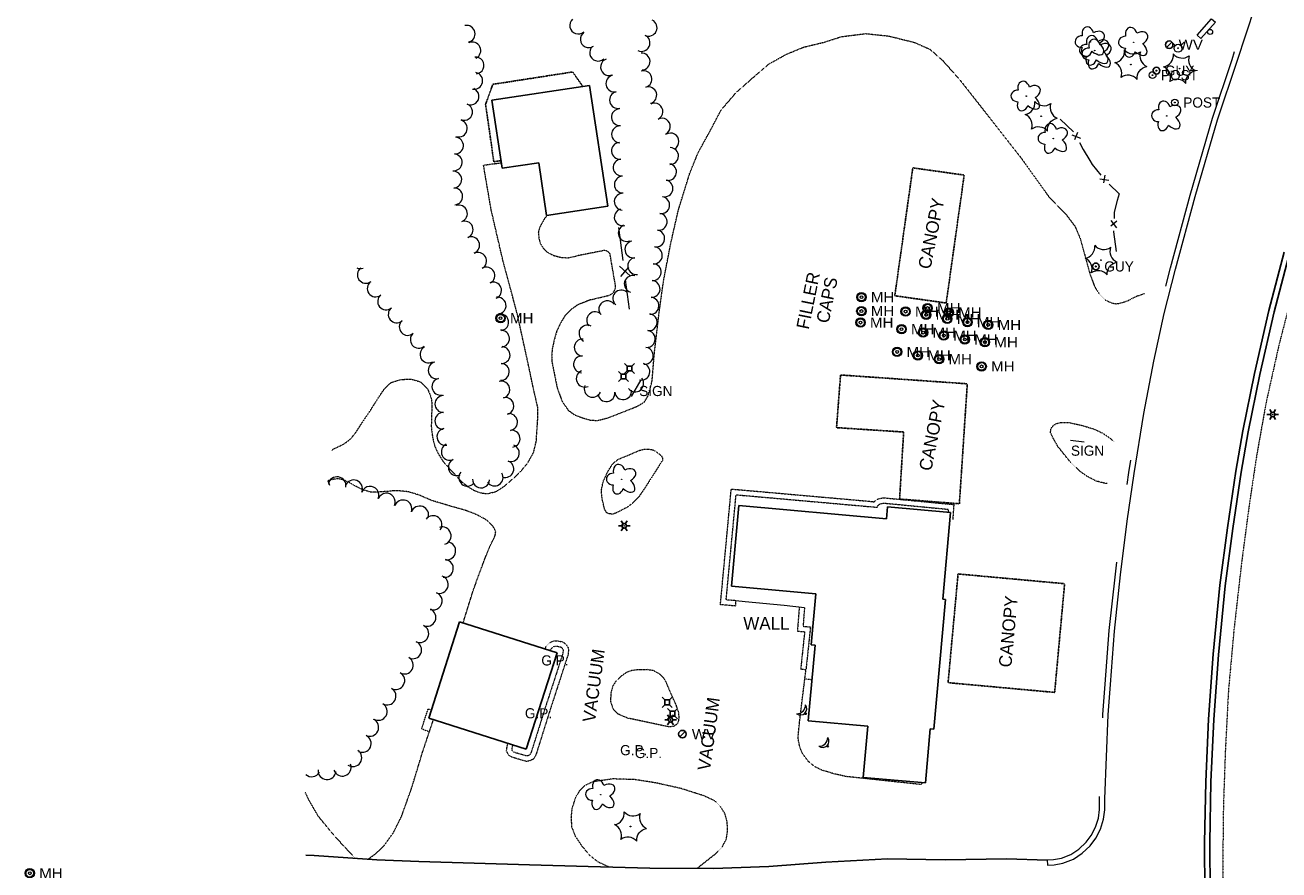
# Model space of a CAD drawing. Extents: x 386588 to 390135, y 96998 to 113606.
# Tile 41 of 93: x 387313 to 387906, y 101202 to 101601. Entities that reach past the tile are written whole.
import ezdxf
from ezdxf.enums import TextEntityAlignment as Align

# ---------------------------------------------------------------- set-up
doc = ezdxf.new("R2010")
doc.units = 0
doc.header["$MEASUREMENT"] = 0
doc.linetypes.add('Wisdot3', pattern=[0.1875, 0.125, -0.0625])
doc.linetypes.add('Wisdot5', pattern=[0.1, 0.05, -0.05])
for name, color, linetype, lineweight in [('E_BLD', 241, 'Continuous', 25), ('E_BLD_Name', 241, 'Continuous', 15), ('E_DRN_Grate', 5, 'Continuous', 15), ('E_DWY', 2, 'Wisdot3', 15), ('E_LAND_Vegetation', 3, 'Continuous', 15), ('E_LTG', 21, 'Continuous', 25), ('E_MISCPROP', 30, 'Continuous', 15), ('E_MISCPROP_Dash', 241, 'Wisdot3', 15), ('E_MISCPROP_HvyDash', 241, 'Wisdot3', 25), ('E_MISCPROP_Railing', 30, 'Continuous', 15), ('E_MISCPROP_Solid', 241, 'Continuous', 15), ('E_PATH_Sidewalk', 2, 'Wisdot5', 15), ('E_RDWY', 21, 'Continuous', 25), ('E_SGN', 21, 'Continuous', 15), ('E_UTL_AG_Bold', 30, 'Continuous', 25), ('E_UTL_EGuyWire', 200, 'Continuous', 25), ('E_UTL_MH', 30, 'Continuous', 15), ('E_UTL_W', 5, 'Continuous', 25), ('E_UTL_WHydrant', 4, 'Continuous', 15), ('E_WAL', 40, 'Continuous', 25)]:
    doc.layers.add(name, color=color, linetype=linetype, lineweight=lineweight)
doc.layers.add('P2S1_Complete', color=7, linetype='Continuous', lineweight=15, transparency=0.9)
doc.styles.add('Style-dot_font5', font='dot_font5.shx')
doc.styles.add('Style-IGR_FONT_0', font='dot_font15.shx')
doc.styles.add('Style-IGR_FONT_1', font='IGR_FONT_1.shx')

# ---------------------------------------------------------------- blocks, each defined once
blk = doc.blocks.new('CTRE')
at = {"layer": 'E_LAND_Vegetation'}
blk.add_circle((0, 0), 0.223, dxfattribs=at)
for centre, start, end in [((-11.97, 8.96), 280.2067, 5.97162), ((1.81, 14.92), 220.21132, 305.97623), ((13.83, 5.89), 160.21133, 245.97624), ((-13.83, -5.9), 340.21132, 65.97623), ((-1.81, -14.93), 40.21133, 125.97624)]:
    blk.add_arc(centre, 7.87, start, end, dxfattribs=at)
at = {"layer": 'E_LAND_Vegetation', "extrusion": (0, 0, -1)}
blk.add_arc((-12.03, -9.04), 7.87, 354.07279, 79.74889, dxfattribs=at)
blk = doc.blocks.new('DTRE')
at = {"layer": 'E_LAND_Vegetation'}
blk.add_circle((-0.18, 0), 0.183, dxfattribs=at)
for centre, major_axis, ratio in [((-1.87, 5.32), (1.36, -4.98), 0.782863), ((-5.87, 0.15), (4.93, -0.12), 0.832022), ((4.06, 2.74), (-5.27, -2.93), 0.691916), ((-2.49, -5.24), (1.8, 4.86), 0.716896), ((3.54, -3.71), (-5.01, 4.58), 0.560249)]:
    blk.add_ellipse(centre, major_axis=major_axis, ratio=ratio, start_param=1.570796, end_param=4.712389, dxfattribs=at)
blk = doc.blocks.new('GP')
at = {"layer": 'E_MISCPROP_Solid', "style": 'Style-dot_font5'}
blk.add_text('G.P.', height=12, dxfattribs=at).set_placement((0, 0), align=Align.MIDDLE_CENTER)
blk = doc.blocks.new('GUY')
at = {"layer": 'E_UTL_EGuyWire'}
for radius in [4, 0.5]:
    blk.add_circle((0, 0), radius, dxfattribs=at)
at = {"layer": 'E_UTL_EGuyWire', "style": 'Style-dot_font5'}
blk.add_text('GUY', height=12, dxfattribs=at).set_placement((10, 0), align=Align.MIDDLE_LEFT)
blk = doc.blocks.new('HYD')
at = {"layer": 'E_UTL_WHydrant'}
for p, q in [((-3.8, 3.8), (-8.3, 8.3)), ((3.8, 3.8), (8.3, 8.3))]:
    blk.add_line(p, q, dxfattribs=at)
for radius in [5.48, 0.42]:
    blk.add_circle((0, 0), radius, dxfattribs=at)
blk = doc.blocks.new('LPOL')
at = {"layer": 'E_LTG'}
for p, q in [((-4, 0), (-1.5, 0)), ((-0.75, 1.3), (-2, 3.46)), ((0.75, 1.3), (2, 3.46)), ((1.5, 0), (4, 0)), ((-2, -3.46), (-0.75, -1.3)), ((2, -3.46), (0.75, -1.3))]:
    blk.add_line(p, q, dxfattribs=at)
for radius in [1.5, 1.5, 1.5, 0.125]:
    blk.add_circle((0, 0), radius, dxfattribs=at)
blk = doc.blocks.new('MH')
at = {"layer": 'E_UTL_MH'}
for radius in [5, 4, 1.5]:
    blk.add_circle((0, 0), radius, dxfattribs=at)
at = {"layer": 'E_UTL_MH', "style": 'Style-dot_font5', "width": 1.111111}
blk.add_text('MH', height=10.8, dxfattribs=at).set_placement((10, 0), align=Align.MIDDLE_LEFT)
blk = doc.blocks.new('PED')
at = {"layer": 'E_UTL_AG_Bold'}
for p, q in [((-2.5, 2.5), (-5.3, 5.3)), ((2.5, 2.5), (5.3, 5.3)), ((-2.5, -2.5), (-5.3, -5.3)), ((2.5, -2.5), (5.3, -5.3))]:
    blk.add_line(p, q, dxfattribs=at)
at = {"layer": 'E_UTL_AG_Bold', "flags": 128}
blk.add_lwpolyline([(-2.5, -2.5), (2.5, -2.5), (2.5, 2.5), (-2.5, 2.5)], close=True, dxfattribs=at)
blk = doc.blocks.new('POST')
at = {"layer": 'E_MISCPROP'}
for radius in [4, 0.5]:
    blk.add_circle((0, 0), radius, dxfattribs=at)
at = {"layer": 'E_MISCPROP', "style": 'Style-dot_font5'}
blk.add_text('POST', height=12, dxfattribs=at).set_placement((10, 0), align=Align.MIDDLE_LEFT)
blk = doc.blocks.new('SDSH')
at = {"layer": 'E_MISCPROP_Solid'}
blk.add_circle((0, 0), 1.5, dxfattribs=at)
for centre, radius, start, end in [((-8.6, 8.6), 10.7, 233.5697, 36.4341), ((-14.7, 14.7), 14.7, 268.683, 1.317)]:
    blk.add_arc(centre, radius, start, end, dxfattribs=at)
blk = doc.blocks.new('SGN')
at = {"flags": 128}
blk.add_lwpolyline([(-15, 3.5), (-15, 10.5), (15, 10.5), (15, 3.5)], close=True, dxfattribs=at)
blk.add_circle((0, 0), 3.5)
blk = doc.blocks.new('SIGN')
at = {"layer": 'E_SGN', "lineweight": 13, "style": 'Style-dot_font5'}
blk.add_text('SIGN', height=12, dxfattribs=at).set_placement((0, 0), align=Align.MIDDLE_CENTER)
blk = doc.blocks.new('WV')
at = {"layer": 'E_UTL_W'}
blk.add_line((-2.8, -2.8), (2.8, 2.8), dxfattribs=at)
blk.add_circle((0, 0), 4, dxfattribs=at)
at = {"layer": 'E_UTL_W', "style": 'Style-dot_font5', "width": 1.111111}
blk.add_text('WV', height=10.8, dxfattribs=at).set_placement((10, 0), align=Align.MIDDLE_LEFT)

msp = doc.modelspace()

# ---------------------------------------------------------------- linework, layer by layer
at = {"layer": 'E_BLD', "ltscale": 5}
for p, q in [((387533.91, 101565.91), (387580.11, 101572.85)), ((387580.11, 101572.85), (387588.68, 101515.77)), ((387538.74, 101533.71), (387533.91, 101565.91)), ((387533.91, 101565.91), (387533.91, 101565.91)), ((387556.07, 101536.31), (387538.74, 101533.71)), ((387559.81, 101511.43), (387556.07, 101536.31)), ((387556.07, 101536.31), (387556.07, 101536.31)), ((387538.74, 101533.71), (387538.74, 101533.71)), ((387588.68, 101515.77), (387559.81, 101511.43)), ((387588.68, 101515.77), (387588.68, 101515.77)), ((387650.54, 101374.29), (387647.11, 101336.21)), ((387720.35, 101368), (387650.54, 101374.29)), ((387650.54, 101374.29), (387650.54, 101374.29)), ((387720.87, 101373.74), (387720.35, 101368)), ((387750.55, 101371.07), (387720.87, 101373.74)), ((387720.87, 101373.74), (387720.87, 101373.74)), ((387746.85, 101330.01), (387750.55, 101371.07)), ((387750.55, 101371.07), (387750.55, 101371.07)), ((387647.11, 101336.21), (387647.11, 101336.21)), ((387647.11, 101336.21), (387686.9, 101332.62)), ((387686.9, 101332.62), (387684.73, 101308.49)), ((387686.9, 101332.62), (387686.9, 101332.62)), ((387742.66, 101268.58), (387748.18, 101329.89)), ((387748.18, 101329.89), (387746.85, 101330.01)), ((387746.85, 101330.01), (387746.85, 101330.01)), ((387504.15, 101273.83), (387518.67, 101319.39)), ((387518.67, 101319.39), (387564.71, 101304.72)), ((387564.71, 101304.72), (387550.19, 101259.15)), ((387564.71, 101304.72), (387564.71, 101304.72)), ((387686.58, 101308.32), (387683.37, 101272.62)), ((387684.73, 101308.49), (387686.58, 101308.32)), ((387686.58, 101308.32), (387686.58, 101308.32)), ((387550.19, 101259.15), (387504.15, 101273.83)), ((387504.15, 101273.83), (387504.15, 101273.83)), ((387683.37, 101272.62), (387711.49, 101270.09)), ((387711.49, 101270.09), (387709.3, 101245.82)), ((387711.49, 101270.09), (387711.49, 101270.09)), ((387738.68, 101243.18), (387740.98, 101268.73)), ((387740.98, 101268.73), (387742.66, 101268.58)), ((387742.66, 101268.58), (387742.66, 101268.58)), ((387550.19, 101259.15), (387550.19, 101259.15)), ((387709.3, 101245.82), (387738.68, 101243.18)), ((387738.68, 101243.18), (387738.68, 101243.18))]:
    msp.add_line(p, q, dxfattribs=at)
at = {"layer": 'E_DWY', "flags": 128}
for points in [[(387602.61, 101421.23), (387605.91, 101423.18), (387607.66, 101426.08), (387608.6, 101429.28), (387609.61, 101433.2), (387610.66, 101446.09), (387612.84, 101464.86), (387615.06, 101480.75), (387618.49, 101498.48), (387621.99, 101513.83), (387627.33, 101531.16), (387631.27, 101540.92), (387636.97, 101551.27), (387642.26, 101561.3), (387649.24, 101569.46), (387657.19, 101576.48), (387664.69, 101582.95), (387672.87, 101587.53), (387681.22, 101590.98), (387690.91, 101593.31), (387699.12, 101595.95), (387710.55, 101597.36), (387721.43, 101596.2), (387733.56, 101593.19), (387740.94, 101589.9), (387746.84, 101584.66), (387755.07, 101575.37), (387764.32, 101563.58), (387784.06, 101538.37), (387797.33, 101519.79), (387800.76, 101516.35), (387804.74, 101512.38), (387809.34, 101506.3), (387811.93, 101500.18), (387814.66, 101490.17), (387816.41, 101483.75), (387818.61, 101477.81), (387820.81, 101474.33), (387823.6, 101471.55), (387826.7, 101470.03), (387828.98, 101469.66), (387830.96, 101470.06), (387833.91, 101470.98), (387838.34, 101473.2), (387842.18, 101474.54)], [(387457.95, 101400.15), (387459.01, 101400.98), (387464, 101403.39), (387467.04, 101405.62), (387469.64, 101408.82), (387472.67, 101413.51), (387476.87, 101419.75), (387480.78, 101425.96), (387483.52, 101429.9), (387486.39, 101432.48), (387491.32, 101433.94), (387496.08, 101434.02), (387500.09, 101432.8), (387503.49, 101429.64), (387505.08, 101425.74), (387505.62, 101423.05), (387505.57, 101419.65), (387505.37, 101415.51), (387505.32, 101411.38), (387505.89, 101406.74), (387506.94, 101402.36), (387508.48, 101399.03), (387510.85, 101395.2), (387515.6, 101389.93), (387519.54, 101385.67), (387522.89, 101383.01), (387525.94, 101381.27), (387528.7, 101380.29), (387531.84, 101379.93), (387535.8, 101380.88), (387539.76, 101383.41), (387543.58, 101386.72), (387547.5, 101390.41), (387550.88, 101394.48), (387553.67, 101399.5), (387554.92, 101404.75), (387555.27, 101410.42), (387555.64, 101415.8), (387555.62, 101420.71), (387554.08, 101427.22), (387550.91, 101442.1), (387546.03, 101464.49), (387538.97, 101490.87), (387533.58, 101514.15), (387529.98, 101535.21), (387538.35, 101536.3)], [(387560.01, 101511.46), (387558.63, 101509.66), (387556.47, 101505.7), (387555.87, 101503.55), (387556.16, 101500.4), (387556.89, 101498.01), (387558.24, 101495.89), (387560.06, 101494.11), (387562.95, 101492.57), (387566.51, 101491.6), (387569.85, 101491.4), (387574.11, 101492.3)], [(387580.71, 101471.59), (387589.5, 101473.75), (387591.14, 101474.76), (387592.14, 101476.52), (387592.39, 101477.77), (387589.74, 101493.21), (387588.62, 101494.33), (387587.48, 101494.95), (387574.11, 101492.3)], [(387580.71, 101471.59), (387574.64, 101469.29), (387571.18, 101466.81), (387568.41, 101463.95), (387566.34, 101460.51), (387564.52, 101456.65), (387563.33, 101452.35), (387562.46, 101448.44), (387562.17, 101445.31), (387562.31, 101442.22), (387564.74, 101430.01), (387567.15, 101423.44), (387570.06, 101419.3), (387573, 101417.18), (387576.67, 101415.79), (387580.46, 101414.69), (387583.73, 101414.49), (387588.74, 101415.74), (387601.16, 101420.64), (387602.61, 101421.23)], [(387824.55, 101384.73), (387823.2, 101384.87), (387819.35, 101385.88), (387815.17, 101388.03), (387811.62, 101390.52), (387807.18, 101394.81), (387801.3, 101402.15), (387798.71, 101406.75), (387797.79, 101408.83), (387798, 101410.59), (387798.81, 101411.89), (387800.51, 101413.06), (387802.92, 101413.64), (387806.76, 101413.49), (387812.14, 101412.32), (387818.31, 101410.5), (387822.47, 101408.5), (387826.17, 101405.95), (387827.93, 101404.39)], [(387597.94, 101397.95), (387603.78, 101400.44), (387605.84, 101400.92), (387607.49, 101401), (387609.39, 101400.81), (387610.96, 101400.16), (387613.14, 101398.55), (387614, 101397.84), (387614.45, 101396.79), (387614.49, 101395.64), (387613.04, 101393.34), (387605.59, 101381.67)], [(387605.59, 101381.67), (387603.16, 101378.2), (387600.31, 101375.33), (387598.15, 101373.69), (387595.19, 101372.11), (387592.91, 101370.96), (387591.09, 101370.29), (387589.28, 101370.34), (387588.22, 101370.89), (387587.21, 101372.46), (387586.04, 101377.27), (387585.61, 101381.2), (387586.5, 101385.69), (387588.73, 101390.45), (387591.13, 101394.21), (387593.62, 101396.18), (387597.94, 101397.95)], [(387520.35, 101318.85), (387525.25, 101334.6), (387530.34, 101348.43), (387532.92, 101354.88), (387535.06, 101359.13), (387535.63, 101360.77), (387535.74, 101361.94), (387535.17, 101363.47), (387534.02, 101364.96), (387532.41, 101366.69), (387530.26, 101368.15), (387527.29, 101369.69), (387524.8, 101370.83), (387521.22, 101372.09), (387515.28, 101373.78), (387505.62, 101376.65), (387499.68, 101379.21), (387494.69, 101380.78), (387490.24, 101381.23), (387487.06, 101381.23), (387483.91, 101380.94), (387480.32, 101380.68), (387476.56, 101380.7), (387473.3, 101381.62), (387470.65, 101382.9), (387468.37, 101384.13), (387466.39, 101385.25), (387463.75, 101386.46), (387461.46, 101386.97), (387459.52, 101386.79), (387456.91, 101386.19), (387456.4, 101385.89)], [(387649.15, 101329.32), (387648.92, 101326.83), (387641.88, 101327.46), (387647, 101382.12), (387714.41, 101376.15), (387714.24, 101375.79), (387715.85, 101377.24), (387717.41, 101377.68), (387718.84, 101378), (387752.11, 101374.81), (387751.6, 101367.62)], [(387649.15, 101329.32), (387644.6, 101329.73), (387649.26, 101379.41), (387715.93, 101373.5), (387716.29, 101374.27), (387717.09, 101374.99), (387718.02, 101375.25), (387719, 101375.47), (387749.45, 101372.55), (387749.35, 101371.18)], [(387679.1, 101326.09), (387678.23, 101314.99), (387681.66, 101314.67), (387679.79, 101297.04), (387682.28, 101296.78)], [(387681.59, 101325.9), (387680.91, 101317.25), (387684.41, 101316.92), (387682.28, 101296.78)], [(387559.12, 101306.5), (387559.6, 101307.9), (387561.29, 101309.51), (387563.03, 101310.33), (387564.69, 101310.4), (387565.95, 101310.16), (387567.64, 101309.76), (387569.03, 101308.6), (387570.03, 101307.08), (387570.07, 101305.56), (387569.9, 101303.78), (387561.37, 101277.56), (387554.74, 101256.47), (387553.44, 101254.39), (387551.69, 101253.62), (387550.18, 101253.38), (387543.58, 101255.29), (387541.95, 101256.21), (387540.88, 101258.25), (387541.07, 101259.94), (387541.3, 101261.17), (387541.58, 101261.9)], [(387561.5, 101305.74), (387561.77, 101306.51), (387562.73, 101307.42), (387563.64, 101307.85), (387564.5, 101307.89), (387565.43, 101307.71), (387566.49, 101307.46), (387567.15, 101306.92), (387567.55, 101306.3), (387567.57, 101305.65), (387567.44, 101304.3), (387558.99, 101278.33), (387552.45, 101257.52), (387551.73, 101256.37), (387550.98, 101256.04), (387550.34, 101255.94), (387544.55, 101257.62), (387543.81, 101258.03), (387543.45, 101258.73), (387543.54, 101259.56), (387543.72, 101260.49), (387543.96, 101261.14)], [(387618.24, 101285.85), (387620.78, 101280.24), (387621.96, 101276.88), (387622.26, 101274.3), (387622.06, 101272.55), (387621.41, 101270.97), (387619.71, 101269.88), (387617.77, 101269.7), (387615.94, 101270.03), (387597.95, 101273.87), (387593.36, 101275.83), (387591.27, 101278.1), (387590.16, 101281.53), (387590.23, 101285.52), (387591.07, 101288.92), (387592.78, 101291.6), (387595.17, 101293.85), (387597.55, 101295.51), (387599.99, 101296.46), (387603.21, 101296.83), (387607.17, 101296.9), (387610.11, 101296.45), (387613.16, 101294.71), (387615.07, 101292.79), (387616.01, 101291.21)], [(387736.98, 101243.33), (387736.92, 101242.8), (387736.51, 101242.47), (387701.19, 101246.23), (387695.58, 101247.52), (387689.71, 101249.29), (387686.45, 101250.87), (387683.4, 101253.4), (387680.6, 101257.12), (387679.28, 101260.47), (387678.54, 101264.59), (387679.2, 101271.52), (387682.28, 101296.78)], [(387616.01, 101291.21), (387618.24, 101285.85)], [(387475.41, 101207.12), (387479.37, 101210), (387482.95, 101213.5), (387487.35, 101219.6), (387491.2, 101227.25), (387496.14, 101241.08), (387501.29, 101258.1), (387505.55, 101270.78), (387506.33, 101273.13)], [(387630.81, 101202.81), (387639.22, 101209.45), (387642.67, 101212.8), (387644.7, 101216.68), (387645.3, 101221.07), (387645.03, 101224.87), (387644.03, 101228.68), (387641.83, 101232.09), (387639.43, 101234.62), (387634, 101237.15), (387623.12, 101240.63), (387611.32, 101243.23), (387601.42, 101244.78), (387591.06, 101245.12), (387581.72, 101243.76), (387578.11, 101242.12), (387575.38, 101239.63), (387573.38, 101236.2), (387571.7, 101230.91), (387571.3, 101226.61), (387571.62, 101222.38), (387573.32, 101218.05), (387576.34, 101213.49), (387580.07, 101209.06), (387583.89, 101206.02), (387589.51, 101203.42)], [(387469.41, 101207.56), (387463.52, 101213.86), (387458.37, 101219.6), (387451.94, 101227.47), (387447.47, 101235.22), (387445.74, 101238.85)]]:
    msp.add_lwpolyline(points, dxfattribs=at)
at = {"layer": 'E_LAND_Vegetation'}
for centre, radius, start, end in [((387522.03, 101597.29), 3.98, 281.48772, 101.48772), ((387574.71, 101601.17), 3.98, 131.5672, 311.5672), ((387607.99, 101600.14), 3.98, 244.94002, 64.94002), ((387579.7, 101594.7), 3.98, 124.58028, 304.58028), ((387604.62, 101592.94), 3.98, 244.94002, 64.94002), ((387524.71, 101589.38), 3.98, 295.67636, 115.67636), ((387584.1, 101588.39), 3.98, 132.37815, 312.37815), ((387604.66, 101584.15), 3.98, 273.47136, 93.47136), ((387526.24, 101582.31), 3.98, 276.22619, 96.22619), ((387589.27, 101581.56), 3.98, 109.83368, 289.83368), ((387525.6, 101575.06), 3.98, 258.16008, 78.16008), ((387591.76, 101573.77), 3.98, 102.55271, 282.55271), ((387605.55, 101575.86), 3.98, 286.45611, 106.45611), ((387523.88, 101567.68), 3.98, 247.05979, 67.05979), ((387607.8, 101568.23), 3.98, 286.45611, 106.45611), ((387593.49, 101566.01), 3.98, 102.55271, 282.55271), ((387610.7, 101560.52), 3.98, 296.30087, 116.30087), ((387520.78, 101560.36), 3.98, 247.05979, 67.05979), ((387594.43, 101557.85), 3.98, 93.95608, 273.95608), ((387518.33, 101552.55), 3.98, 254.86488, 74.86488), ((387594.46, 101549.76), 3.98, 89.8226, 269.8226), ((387614.23, 101553.39), 3.98, 296.30087, 116.30087), ((387516.51, 101544.46), 3.98, 265.80001, 85.80001), ((387618.27, 101546.39), 3.98, 300.40626, 120.40626), ((387594.42, 101542.01), 3.98, 95.9393, 275.9393), ((387618.11, 101539.5), 3.98, 268.50693, 88.50693), ((387515.93, 101536.53), 3.98, 265.80001, 85.80001), ((387595.25, 101534.1), 3.98, 95.9393, 275.9393), ((387617.15, 101531.99), 3.98, 257.82698, 77.82698), ((387515.7, 101528.36), 3.98, 273.30699, 93.30699), ((387595.78, 101526.03), 3.98, 91.51103, 271.51103), ((387516.16, 101520.42), 3.98, 273.30699, 93.30699), ((387615.47, 101524.22), 3.98, 257.82698, 77.82698), ((387595.74, 101517.93), 3.98, 86.78997, 266.78997), ((387613.9, 101516.3), 3.98, 261.54596, 81.54596), ((387518.38, 101512.3), 3.98, 289.73133, 109.73133), ((387595.72, 101510.56), 3.98, 104.55776, 284.55776), ((387612.73, 101508.44), 3.98, 261.54596, 81.54596), ((387521.1, 101504.73), 3.98, 292.40787, 112.40787), ((387597.63, 101503.1), 3.98, 112.35984, 292.35984), ((387524.13, 101497.38), 3.98, 292.40787, 112.40787), ((387600.74, 101495.35), 3.98, 99.79889, 279.79889), ((387611.56, 101500.57), 3.98, 261.54596, 81.54596), ((387527.46, 101489.92), 3.98, 299.36531, 119.36531), ((387610.45, 101492.55), 3.98, 266.14622, 86.14622), ((387602.1, 101487.51), 3.98, 99.79889, 279.79889), ((387609.92, 101484.62), 3.98, 266.14622, 86.14622), ((387471.83, 101490.26), 3.98, 244.69108, 288.46219), ((387474.4, 101483.37), 3.98, 125.77118, 305.77118), ((387531.36, 101482.99), 3.98, 299.36531, 119.36531), ((387600.45, 101479.02), 3.98, 75.09069, 255.09069), ((387479.05, 101476.92), 3.98, 125.77118, 305.77118), ((387534.49, 101475.95), 3.98, 291.9582, 111.9582), ((387595.05, 101472.17), 3.98, 48.79371, 228.79371), ((387609.38, 101476.68), 3.98, 266.14622, 86.14622), ((387483.97, 101470.8), 3.98, 128.94892, 308.94892), ((387536.65, 101468.8), 3.98, 278.83527, 98.83527), ((387588.42, 101467.1), 3.98, 36.22264, 216.22264), ((387608.85, 101468.75), 3.98, 266.14622, 86.14622), ((387488.99, 101464.65), 3.98, 129.22493, 309.22493), ((387537.87, 101460.94), 3.98, 278.83527, 98.83527), ((387582.71, 101461.9), 3.98, 43.13806, 223.13806), ((387608.05, 101460.93), 3.98, 263.31627, 83.31627), ((387494.18, 101458.73), 3.98, 131.72544, 311.72544), ((387579.06, 101455.6), 3.98, 62.3534, 242.3534), ((387499.39, 101452.67), 3.98, 130.39922, 310.39922), ((387538.25, 101453.2), 3.98, 272.50898, 92.50898), ((387576.84, 101449), 3.98, 87.44713, 267.44713), ((387607.12, 101453.03), 3.98, 263.31627, 83.31627), ((387503.97, 101445.74), 3.98, 117.93136, 297.93136), ((387538.55, 101445.43), 3.98, 267.21176, 87.21176), ((387606.2, 101445.13), 3.98, 263.31627, 83.31627), ((387507.86, 101438.25), 3.98, 102.81623, 282.81623), ((387538.16, 101437.49), 3.98, 267.21176, 87.21176), ((387576.48, 101441.05), 3.98, 87.44713, 267.44713), ((387604.57, 101437.58), 3.98, 256.59546, 76.59546), ((387509.62, 101430.49), 3.98, 102.81623, 282.81623), ((387577.79, 101434.27), 3.98, 113.69534, 293.69534), ((387601.65, 101432.03), 3.98, 217.26536, 37.26536), ((387538.41, 101429.06), 3.98, 283.89391, 103.89391), ((387581.54, 101429.47), 3.98, 156.6504, 336.6504), ((387595.92, 101428.34), 3.98, 186.71572, 6.71572), ((387511.03, 101422.28), 3.98, 89.69077, 269.69077), ((387540.32, 101421.34), 3.98, 283.89391, 103.89391), ((387588.03, 101427.41), 3.98, 186.71572, 6.71572), ((387510.99, 101414.32), 3.98, 89.69077, 269.69077), ((387542.05, 101413.76), 3.98, 278.76373, 98.76373), ((387511.97, 101406.79), 3.98, 100.09246, 280.09246), ((387543.26, 101405.9), 3.98, 278.76373, 98.76373), ((387514.05, 101399.67), 3.98, 114.49062, 294.49062), ((387542.92, 101399.08), 3.98, 250.65891, 70.65891), ((387517.35, 101392.43), 3.98, 114.49062, 294.49062), ((387540.29, 101391.58), 3.98, 250.65891, 70.65891), ((387460.84, 101383.72), 4.19, 350.79013, 170.79013), ((387522.34, 101387.47), 3.98, 139.51765, 319.51765), ((387528.79, 101386.62), 3.98, 177.43057, 357.43057), ((387535.25, 101387.56), 3.98, 212.24264, 32.24264), ((387453.3, 101382.89), 4.19, 11.33471, 42.65993), ((387468.66, 101382.2), 4.19, 339.10426, 159.10426), ((387476.41, 101379.22), 4.19, 336.9582, 156.9582), ((387484.12, 101375.94), 4.19, 336.9582, 156.9582), ((387491.98, 101372.74), 4.19, 339.95, 159.95), ((387499.86, 101369.87), 4.19, 339.95, 159.95), ((387506.17, 101365.32), 4.19, 323.07664, 143.07664), ((387510.48, 101360.02), 4.19, 288.03223, 108.03223), ((387512.64, 101352.88), 4.19, 262.38814, 82.38814), ((387511.53, 101344.58), 4.19, 262.38814, 82.38814), ((387509.12, 101336.97), 4.19, 251.11344, 71.11344), ((387506.26, 101329.15), 4.19, 249.5116, 69.5116), ((387503.3, 101321.43), 4.19, 246.16312, 66.16312), ((387499.91, 101313.76), 4.19, 246.16312, 66.16312), ((387496.53, 101306.09), 4.19, 246.16312, 66.16312), ((387492.63, 101298.87), 4.19, 241.15852, 61.15852), ((387488.58, 101291.53), 4.19, 241.15852, 61.15852), ((387484.46, 101284.26), 4.19, 240.30282, 60.30282), ((387480.3, 101276.99), 4.19, 240.30282, 60.30282), ((387476.27, 101269.46), 4.19, 245.00071, 65.00071), ((387472.73, 101261.86), 4.19, 245.00071, 65.00071), ((387468.31, 101255.12), 4.19, 235.87939, 55.87939), ((387463.27, 101250.59), 4.19, 199.73078, 19.73078), ((387448.81, 101250.34), 4.19, 228.29551, 330.04513), ((387456.08, 101248.95), 4.19, 174.87647, 354.87647)]:
    msp.add_arc(centre, radius, start, end, dxfattribs=at)
at = {"layer": 'E_MISCPROP_HvyDash', "flags": 128}
msp.add_lwpolyline([(387576.9, 101572.37), (387572.06, 101579.24), (387534.37, 101573.38), (387530.97, 101563.96), (387534.85, 101536.79), (387538.2, 101537.34)], dxfattribs=at)
for points in [[(387724.24, 101473.46), (387732.75, 101533.91), (387757.01, 101530.5), (387748.51, 101470.04)], [(387758.48, 101431.85), (387698.62, 101436.02), (387696.72, 101411.13), (387728.42, 101409.06), (387726.5, 101377.38), (387754.74, 101375.14)], [(387754.11, 101341.98), (387749.41, 101290.59), (387799.74, 101285.99), (387804.44, 101337.37)]]:
    msp.add_lwpolyline(points, close=True, dxfattribs=at)
at = {"layer": 'E_MISCPROP_Railing', "ltscale": 5}
for p, q in [((387807.93, 101549.49), (387811.93, 101547.9)), ((387810.51, 101550.65), (387809.17, 101547.21)), ((387821.12, 101528.76), (387825.38, 101528.09)), ((387823.38, 101530.46), (387822.83, 101526.81)), ((387829.07, 101508.73), (387826.22, 101506.38)), ((387826.24, 101508.97), (387828.97, 101505.63)), ((387599.31, 101482.87), (387594.15, 101487.43)), ((387594.8, 101482.52), (387598.68, 101486.96))]:
    msp.add_line(p, q, dxfattribs=at)
at = {"layer": 'E_MISCPROP_Railing', "flags": 128}
for points in [[(387802.38, 101556.98), (387808.69, 101550.99)], [(387811.45, 101545.97), (387813.21, 101542.55), (387816.33, 101537.38)], [(387816.33, 101537.38), (387817.48, 101535.46), (387821.63, 101530.51)], [(387825.5, 101526.26), (387830.16, 101521.71), (387829.31, 101518.45)], [(387829.31, 101518.45), (387827.89, 101513.01), (387827.79, 101509.93)], [(387595.92, 101490.06), (387593.86, 101505.73)], [(387827.61, 101504.19), (387827.59, 101503.69), (387828.78, 101494.37)], [(387598.93, 101467.17), (387597.11, 101480.95)], [(387681.59, 101325.9), (387671.95, 101327.04), (387653.49, 101328.73), (387649.15, 101329.32)]]:
    msp.add_lwpolyline(points, dxfattribs=at)
at = {"layer": 'E_PATH_Sidewalk', "flags": 128}
for points in [[(387998.12, 101706.53), (387996.54, 101705.49), (387995.11, 101703.58), (387980.46, 101670.58), (387966.09, 101638.25), (387955.66, 101612.14), (387941.89, 101575.28), (387933.96, 101552.13), (387925.12, 101523.78), (387917.82, 101497.62), (387911.71, 101473.55), (387905.7, 101450.32), (387899.65, 101423.23), (387895.16, 101398.1), (387891.61, 101374.45), (387888.01, 101347.19), (387884.44, 101315.86), (387881.84, 101287.04), (387880.35, 101258.46), (387879.44, 101232.62), (387879.12, 101204.11), (387879.47, 101178.17), (387880.48, 101159.54)], [(387681.75, 101292.42), (387685.12, 101292.09)], [(387504.39, 101267.32), (387500.76, 101268.74), (387503.83, 101278.18), (387505.38, 101277.7)]]:
    msp.add_lwpolyline(points, dxfattribs=at)
at = {"layer": 'E_RDWY', "flags": 128}
for points in [[(387915.46, 101511.49), (387903.41, 101465.84), (387896.6, 101436.24), (387891.15, 101409.21), (387887.84, 101390.13), (387883.84, 101363.4), (387880.3, 101336.4), (387877.14, 101303.81), (387874.89, 101273.12), (387873.57, 101243.69), (387873.08, 101215.07), (387873.17, 101191.1), (387873.9, 101164.8), (387874.23, 101159.17)], [(387908.08, 101494.1), (387900.98, 101466.43), (387894.15, 101436.77), (387888.7, 101409.67), (387885.37, 101390.52), (387881.36, 101363.74), (387877.81, 101336.69), (387874.65, 101304.02), (387872.4, 101273.27), (387871.07, 101243.76), (387870.58, 101215.09), (387870.67, 101191.06)], [(387446.12, 101209), (387450.07, 101208.97), (387479.61, 101206.82)], [(387796.24, 101206.72), (387777.12, 101207.27), (387748.07, 101206.81), (387720.8, 101207.29), (387691.74, 101205.81), (387664.82, 101203.76), (387638.65, 101202.8), (387608.59, 101202.86), (387579.47, 101203.71), (387551.65, 101204.47), (387499.47, 101206.08), (387479.61, 101206.82), (387479.61, 101206.82)]]:
    msp.add_lwpolyline(points, dxfattribs=at)
at = {"layer": 'E_SGN', "ltscale": 5}
for p, q in [((387599.94, 101425.78), (387604.49, 101433.71)), ((387807.21, 101405.25), (387813.65, 101404.39))]:
    msp.add_line(p, q, dxfattribs=at)
at = {"layer": 'P2S1_Complete', "flags": 128}
for points in [[(387796.23, 101206.82), (387796.35, 101204.32), (387799.47, 101204.47), (387803.66, 101205.29), (387808.59, 101207.23), (387812.79, 101210.01), (387816.54, 101213.53), (387819.15, 101217.03), (387821.4, 101221.37), (387822.87, 101226.07), (387823.46, 101230.49), (387823.42, 101235.72), (387825, 101275.47), (387826.15, 101289.76), (387828.02, 101314.96), (387830.9, 101341.57), (387834.01, 101366.96), (387837.3, 101389.51), (387841.84, 101417.79), (387846.61, 101442.53), (387851.49, 101465.11), (387856.87, 101486.01), (387866.09, 101520.34), (387876.73, 101556.68), (387885.91, 101584.41), (387894.43, 101610.18)], [(387852.21, 101477.95), (387854.45, 101486.65), (387863.69, 101521.02), (387874.34, 101557.42), (387883.53, 101585.19), (387884.74, 101588.85)], [(387834.01, 101384.28), (387834.83, 101389.88), (387835.76, 101395.68)], [(387822.43, 101273.91), (387822.5, 101275.62), (387823.65, 101289.95), (387825.53, 101315.19), (387828.41, 101341.86), (387829.11, 101347.52)], [(387796.23, 101206.82), (387799.16, 101206.96), (387802.96, 101207.7), (387807.43, 101209.46), (387811.24, 101211.98), (387814.67, 101215.2), (387817.02, 101218.36), (387819.08, 101222.32), (387820.42, 101226.61), (387820.96, 101230.65), (387820.92, 101235.76), (387820.96, 101236.73)]]:
    msp.add_lwpolyline(points, dxfattribs=at)

# ---------------------------------------------------------------- block references
at = {"layer": 'E_LAND_Vegetation'}
for name, p, xscale, yscale, zscale in [('DTRE', (387816.72, 101593.45), 0.6769248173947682, 0.6769248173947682, 0.6769248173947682), ('DTRE', (387837.18, 101593.21), 0.6769248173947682, 0.6769248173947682, 0.6769248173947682), ('DTRE', (387818.77, 101589.37), 0.6769248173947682, 0.6769248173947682, 0.6769248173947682), ('DTRE', (387819.88, 101587.63), 0.6769248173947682, 0.6769248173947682, 0.6769248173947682), ('CTRE', (387835.69, 101582.72), 0.7108526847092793, 0.7108526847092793, 0.7108526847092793), ('CTRE', (387858.76, 101580.8), 0.7108526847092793, 0.7108526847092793, 0.7108526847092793), ('DTRE', (387786.43, 101567.79), 0.6769248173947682, 0.6769248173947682, 0.6769248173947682), ('CTRE', (387793.39, 101558.28), 0.7108526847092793, 0.7108526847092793, 0.7108526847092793), ('DTRE', (387852.81, 101558.46), 0.6769248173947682, 0.6769248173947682, 0.6769248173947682), ('DTRE', (387799.21, 101547.77), 0.6769248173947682, 0.6769248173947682, 0.6769248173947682), ('CTRE', (387821.63, 101490.31), 0.7108526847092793, 0.7108526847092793, 0.7108526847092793), ('DTRE', (387595.33, 101386.72), 0.6769248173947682, 0.6769248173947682, 0.6769248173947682), ('DTRE', (387585.49, 101237.68), 0.6769248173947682, 0.6769248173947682, 0.6769248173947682), ('CTRE', (387599.39, 101222.62), 0.7108526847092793, 0.7108526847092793, 0.7108526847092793)]:
    msp.add_blockref(name, p, dxfattribs=dict(at, xscale=xscale, yscale=yscale, zscale=zscale))
at = {"layer": 'E_LTG', "xscale": 0.692840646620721, "yscale": 0.692840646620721, "zscale": 0.692840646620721}
for p in [(387902.73, 101417.34), (387596.44, 101364.71), (387618.33, 101273)]:
    msp.add_blockref('LPOL', p, dxfattribs=at)
at = {"layer": 'E_MISCPROP', "xscale": 0.3999999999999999, "yscale": 0.3999999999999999, "zscale": 0.3999999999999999}
for p in [(387845.98, 101577.75), (387856.5, 101564.79)]:
    msp.add_blockref('POST', p, dxfattribs=at)
at = {"layer": 'E_MISCPROP_Solid'}
for name, p, xscale, yscale, zscale in [('GP', (387563.72, 101301.12), 0.3999999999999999, 0.3999999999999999, 0.3999999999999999), ('SDSH', (387682.1, 101275.9), 0.2807663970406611, 0.2807663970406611, 0.2807663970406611), ('GP', (387555.97, 101276.13), 0.3999999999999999, 0.3999999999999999, 0.3999999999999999), ('SDSH', (387692.54, 101260.52), 0.2807663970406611, 0.2807663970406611, 0.2807663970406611), ('GP', (387600.92, 101258.7), 0.3999999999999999, 0.3999999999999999, 0.3999999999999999), ('GP', (387607.9, 101257.35), 0.3999999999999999, 0.3999999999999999, 0.3999999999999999)]:
    msp.add_blockref(name, p, dxfattribs=dict(at, xscale=xscale, yscale=yscale, zscale=zscale))
at = {"layer": 'E_SGN', "xscale": 0.3428571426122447, "yscale": 0.3428571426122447, "zscale": 0.3428571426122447, "rotation": 48.74656531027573}
msp.add_blockref('SGN', (387873.15, 101598.14), dxfattribs=at)
at = {"layer": 'E_SGN', "xscale": 0.3999999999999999, "yscale": 0.3999999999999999, "zscale": 0.3999999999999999}
for p in [(387611.38, 101428.45), (387815.27, 101400.25)]:
    msp.add_blockref('SIGN', p, dxfattribs=at)
at = {"layer": 'E_UTL_AG_Bold', "xscale": 0.4503659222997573, "yscale": 0.4503659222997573, "zscale": 0.4503659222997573}
for p in [(387598.98, 101439.09), (387596.15, 101435.29), (387616.68, 101281.28), (387619.28, 101275.95)]:
    msp.add_blockref('PED', p, dxfattribs=at)
at = {"layer": 'E_UTL_EGuyWire', "xscale": 0.3999999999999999, "yscale": 0.3999999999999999, "zscale": 0.3999999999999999}
for p in [(387847.82, 101579.85), (387819.2, 101487.32)]:
    msp.add_blockref('GUY', p, dxfattribs=at)
at = {"layer": 'E_UTL_MH', "xscale": 0.4444444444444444, "yscale": 0.4444444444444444, "zscale": 0.4444444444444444}
for p in [(387708.48, 101472.81), (387739.74, 101467.66), (387538.04, 101462.85), (387708.44, 101466.23), (387729.34, 101465.98), (387739.09, 101464.49), (387749.03, 101462.52), (387749.69, 101465.54), (387708.07, 101460.77), (387727.44, 101457.64), (387737.63, 101456.05), (387758.56, 101461.01), (387768.37, 101459.68), (387747.37, 101454.63), (387757.3, 101452.8), (387766.81, 101451.51), (387725.32, 101446.9), (387735.15, 101445.27), (387745.14, 101443.52), (387765.26, 101440.09), (387315.68, 101200.51)]:
    msp.add_blockref('MH', p, dxfattribs=at)
at = {"layer": 'E_UTL_W', "xscale": 0.4444444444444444, "yscale": 0.4444444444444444, "zscale": 0.4444444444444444}
for p in [(387853.85, 101592.11), (387623.92, 101266.29)]:
    msp.add_blockref('WV', p, dxfattribs=at)
at = {"layer": 'E_UTL_WHydrant', "xscale": 0.3477624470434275, "yscale": 0.3477624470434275, "zscale": 0.3477624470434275}
msp.add_blockref('HYD', (387858.03, 101590.47, 1608.58), dxfattribs=at)

# ---------------------------------------------------------------- texts
at = {"layer": 'E_BLD_Name', "style": 'Style-IGR_FONT_0', "oblique": 360}
for rotation, p in [(78.66976, (387741.06, 101485.7)), (78.66976, (387741.46, 101390.34)), (84.83232, (387779.27, 101297.61))]:
    msp.add_text('CANOPY', height=6, rotation=rotation, dxfattribs=at).set_placement(p)
at = {"layer": 'E_DRN_Grate', "style": 'Style-IGR_FONT_0'}
for s, p in [('FILLER', (387680.61, 101457.86)), ('CAPS', (387690.03, 101460.74))]:
    msp.add_text(s, height=6, rotation=78.53104, dxfattribs=at).set_placement(p, align=Align.MIDDLE_LEFT)
at = {"layer": 'E_MISCPROP_Dash', "style": 'Style-IGR_FONT_1'}
for p in [(387579.69, 101272.02), (387634, 101249.18)]:
    msp.add_text('VACUUM', height=6, rotation=82.22161, dxfattribs=at).set_placement(p, align=Align.MIDDLE_LEFT)
at = {"layer": 'E_WAL', "style": 'Style-dot_font5', "oblique": 360}
msp.add_text('WALL', height=6, dxfattribs=at).set_placement((387663.6, 101318.65), align=Align.MIDDLE_CENTER)

doc.saveas('drawing.dxf')
